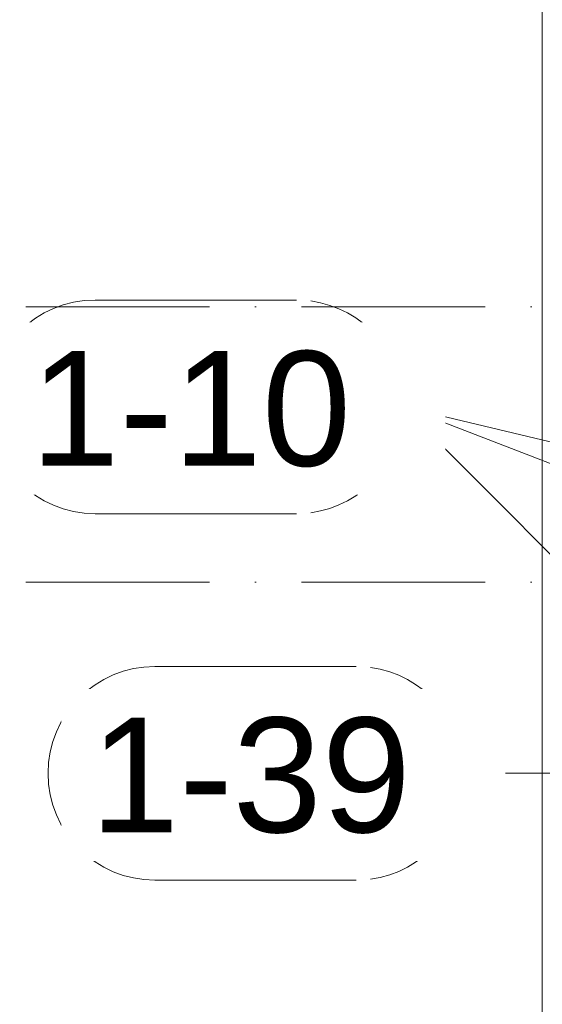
# Model space of a CAD drawing. Header units: millimetres. Extents: x -25607 to 9385, y 1894 to 10168.
# Tile 88 of 181: x -2665 to -2381, y 5620 to 6156. Entities that reach past the tile are written whole.
import ezdxf

# ---------------------------------------------------------------- set-up
doc = ezdxf.new("R2010")
doc.units = ezdxf.units.MM
doc.linetypes.add('Čerchovaná', pattern=[150, 100, -25, 0, -25])
for name, color, linetype, lineweight in [('A-FLOR-LEVL', 51, 'Continuous', 5), ('S-COLS', 52, 'Continuous', 9), ('S-RBAR-IDEN', 171, 'Continuous', 5)]:
    doc.layers.add(name, color=color, linetype=linetype, lineweight=lineweight)
doc.styles.add('Arial_1', font='arial.ttf', dxfattribs={"height": 62.5})

# ---------------------------------------------------------------- blocks, each defined once
blk = doc.blocks.new('Popisek výztuže - _Typ_ množství_LEVÝ-573731-V5')
at = {"layer": 'S-RBAR-IDEN'}
for p, q in [((-16348.87, 6003.76), (-16458.56, 6003.76)), ((-16458.56, 5887.33), (-16348.87, 5887.33))]:
    blk.add_line(p, q, dxfattribs=at)
for centre, start, end in [((-16458.56, 5945.54), 90, 270), ((-16348.87, 5945.54), 277.6434, 82.3566)]:
    blk.add_arc(centre, 58.22, start, end, dxfattribs=at)

msp = doc.modelspace()

# ---------------------------------------------------------------- linework, layer by layer
at = {"layer": 'A-FLOR-LEVL', "linetype": 'Čerchovaná'}
for p, q in [((-3262.19, 6000), (9255.9, 6000)), ((-3262.19, 5850), (9255.9, 5850))]:
    msp.add_line(p, q, dxfattribs=at)
at = {"layer": 'S-COLS'}
for p, q in [((-2380.56, 5770), (-2380.56, 8920)), ((-2380.56, 8670), (-2380.56, 5870)), ((-2380.56, 2605), (-2380.56, 5770))]:
    msp.add_line(p, q, dxfattribs=at)
at = {"layer": 'S-RBAR-IDEN'}
for p, q in [((-1931.04, 5820.3), (-2456.21, 5945.54)), ((-2131.34, 5820.3), (-2456.21, 5945.54)), ((-2331.64, 5820.3), (-2456.21, 5945.54)), ((-2350.56, 5745.87), (-2423.64, 5745.87))]:
    msp.add_line(p, q, dxfattribs=at)

# ---------------------------------------------------------------- block references
for p in [(13834.44, 0), (13867.01, -199.67)]:
    msp.add_blockref('Popisek výztuže - _Typ_ množství_LEVÝ-573731-V5', p, dxfattribs=at)

# ---------------------------------------------------------------- next in the draw order: texts
at = {"layer": 'S-RBAR-IDEN', "char_height": 62.5, "width": 210.443, "attachment_point": 1, "style": 'Arial_1', "bg_fill": 3, "box_fill_scale": 1.25, "bg_fill_color": 256, "bg_fill_true_color": 13158600, "bg_fill_transparency": 0}
for s, insert in [('1-10', (-2659.41, 5975.91)), ('1-39', (-2626.84, 5776.24))]:
    msp.add_mtext(s, dxfattribs=dict(at, insert=insert))

doc.saveas('drawing.dxf')
